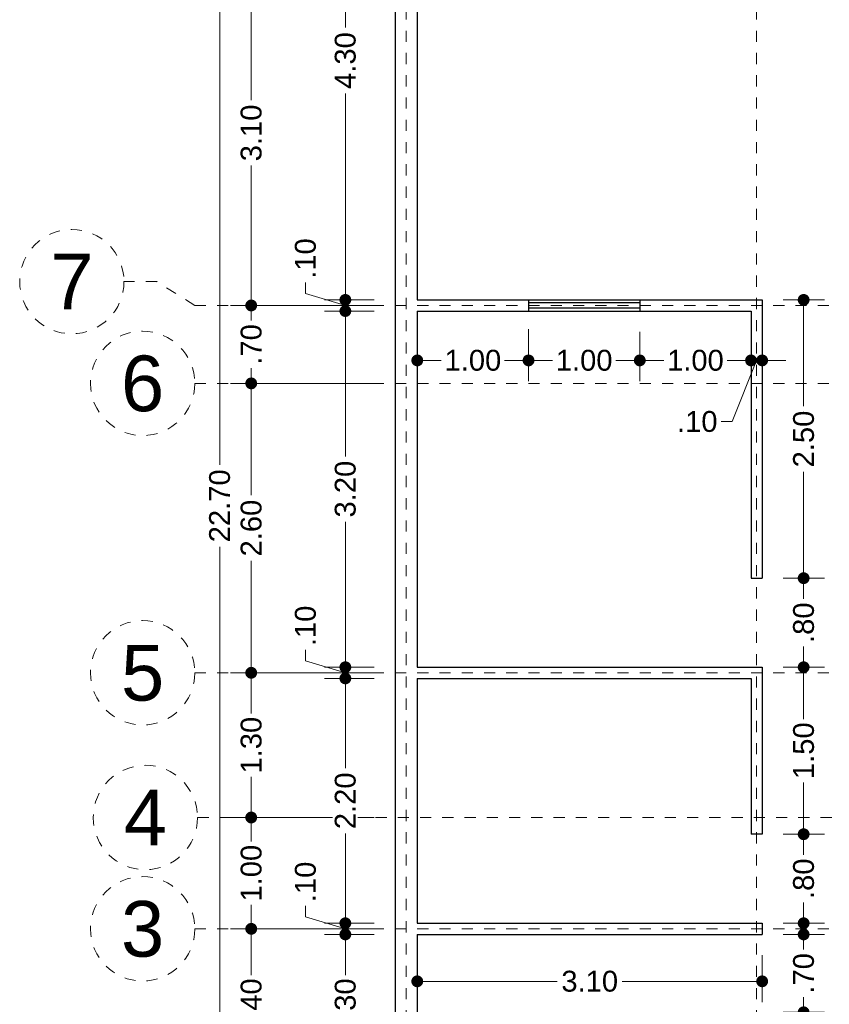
# Model space of a CAD drawing. Header units: millimetres. Extents: x 2562.6 to 2574, y 873.5 to 900.6.
# Tile 3 of 6: x 2562.7 to 2569.9, y 883.5 to 892.3. Entities that reach past the tile are written whole.
import ezdxf
from ezdxf.enums import TextEntityAlignment as Align

# ---------------------------------------------------------------- set-up
doc = ezdxf.new("R2010")
doc.units = ezdxf.units.MM
doc.header["$LTSCALE"] = 0.001
doc.linetypes.add('CENTER2', pattern=[28.575, 19.05, -3.175, 3.175, -3.175])
for name, color, linetype, lineweight in [('Cotas', 7, 'Continuous', 18), ('Ejes', 7, 'CENTER2', 5), ('Muros', 7, 'Continuous', 30), ('Ventanas', 7, 'Continuous', 25)]:
    doc.layers.add(name, color=color, linetype=linetype, lineweight=lineweight)
doc.styles.get("Standard").update_dxf_attribs({"font": 'arial.ttf'})
doc.dimstyles.new('1-125', dxfattribs={"dimscale": 125, "dimtxt": 0.0015, "dimasz": 0.00085, "dimexe": 0.0015, "dimexo": 0.0015, "dimgap": 0.0004, "dimtad": 0, "dimzin": 4, "dimdsep": 46, "dimtxsty": 'Standard', "dimblk": 'DOT', "dimcen": 0.0009, "dimclrd": 256, "dimclre": 256, "dimclrt": 256, "dimadec": 0, "dimazin": 0, "dimtfac": 1, "dimtofl": 0, "dimtmove": 1, "dimatfit": 2, "dimfxl": 0.0015, "dimtfill": 1, "dimtolj": 1, "dimtzin": 4, "dimlwd": -1, "dimlwe": -1, "dimarcsym": 0})

# ---------------------------------------------------------------- blocks, each defined once
blk = doc.blocks.new('_DOT')
at = {"color": 0, "linetype": 'ByBlock'}
blk.add_line((-0.5, 0), (-1, 0), dxfattribs=at)
at = {"color": 0, "linetype": 'ByBlock', "const_width": 0.5}
blk.add_lwpolyline([(-0.25, 0, 1), (0.25, 0, 1)], format="xyb", close=True, dxfattribs=at)
blk = doc.blocks.new('*D3')
at = {"layer": 'Cotas', "transparency": 16777216}
for p, q in [((2565.8546, 899.3109), (2564.2785, 899.3109)), ((2564.466, 899.2046), (2564.466, 888.3285)), ((2564.466, 876.7171), (2564.466, 887.5933)), ((2565.8546, 876.6109), (2564.2785, 876.6109))]:
    blk.add_line(p, q, dxfattribs=at)
at = {"layer": 'Defpoints', "color": 0, "transparency": 16777216}
for p in [(2564.466, 899.3109), (2566.0421, 899.3109), (2566.0421, 876.6109)]:
    blk.add_point(p, dxfattribs=at)
at = {"layer": 'Cotas', "transparency": 16777216, "xscale": 0.10625, "yscale": 0.10625, "zscale": 0.10625}
for p, rotation in [((2564.466, 899.3109), 90), ((2564.466, 876.6109), 270)]:
    blk.add_blockref('_DOT', p, dxfattribs=dict(at, rotation=rotation))
at = {"layer": 'Cotas', "transparency": 16777216, "insert": (2564.466, 887.9609), "char_height": 0.1875, "attachment_point": 5, "rotation": 90, "bg_fill": 3, "box_fill_scale": 1.1, "bg_fill_color": 256, "bg_fill_true_color": 13158600, "bg_fill_transparency": 0}
blk.add_mtext('\\A1;22.70', dxfattribs=at)
blk = doc.blocks.new('*D5')
at = {"layer": 'Cotas', "transparency": 16777216}
for p, q in [((2565.8546, 884.1609), (2564.5621, 884.1609)), ((2564.7496, 884.0546), (2564.7496, 883.7453)), ((2564.7496, 882.8671), (2564.7496, 883.1765)), ((2565.8546, 882.7609), (2564.5621, 882.7609))]:
    blk.add_line(p, q, dxfattribs=at)
at = {"layer": 'Defpoints', "color": 0, "transparency": 16777216}
for p in [(2564.7496, 884.1609), (2566.0421, 884.1609), (2566.0421, 882.7609)]:
    blk.add_point(p, dxfattribs=at)
at = {"layer": 'Cotas', "transparency": 16777216, "xscale": 0.10625, "yscale": 0.10625, "zscale": 0.10625}
for p, rotation in [((2564.7496, 884.1609), 90), ((2564.7496, 882.7609), 270)]:
    blk.add_blockref('_DOT', p, dxfattribs=dict(at, rotation=rotation))
at = {"layer": 'Cotas', "transparency": 16777216, "insert": (2564.7496, 883.4609), "char_height": 0.1875, "attachment_point": 5, "rotation": 90, "bg_fill": 3, "box_fill_scale": 1.1, "bg_fill_color": 256, "bg_fill_true_color": 13158600, "bg_fill_transparency": 0}
blk.add_mtext('\\A1;1.40', dxfattribs=at)
blk = doc.blocks.new('*D6')
at = {"layer": 'Cotas', "transparency": 16777216}
for p, q in [((2565.8546, 885.1609), (2564.5621, 885.1609)), ((2564.7496, 885.0546), (2564.7496, 884.9453)), ((2564.7496, 884.2671), (2564.7496, 884.3765)), ((2565.8546, 884.1609), (2564.5621, 884.1609))]:
    blk.add_line(p, q, dxfattribs=at)
at = {"layer": 'Defpoints', "color": 0, "transparency": 16777216}
for p in [(2564.7496, 885.1609), (2566.0421, 885.1609), (2566.0421, 884.1609)]:
    blk.add_point(p, dxfattribs=at)
at = {"layer": 'Cotas', "transparency": 16777216, "xscale": 0.10625, "yscale": 0.10625, "zscale": 0.10625}
for p, rotation in [((2564.7496, 885.1609), 90), ((2564.7496, 884.1609), 270)]:
    blk.add_blockref('_DOT', p, dxfattribs=dict(at, rotation=rotation))
at = {"layer": 'Cotas', "transparency": 16777216, "insert": (2564.7496, 884.6609), "char_height": 0.1875, "attachment_point": 5, "rotation": 90, "bg_fill": 3, "box_fill_scale": 1.1, "bg_fill_color": 256, "bg_fill_true_color": 13158600, "bg_fill_transparency": 0}
blk.add_mtext('\\A1;1.00', dxfattribs=at)
blk = doc.blocks.new('*D7')
at = {"layer": 'Cotas', "transparency": 16777216}
for p, q in [((2565.8546, 886.4609), (2564.5621, 886.4609)), ((2564.7496, 886.3546), (2564.7496, 886.0953)), ((2564.7496, 885.2671), (2564.7496, 885.5265)), ((2565.8546, 885.1609), (2564.5621, 885.1609))]:
    blk.add_line(p, q, dxfattribs=at)
at = {"layer": 'Defpoints', "color": 0, "transparency": 16777216}
for p in [(2564.7496, 886.4609), (2566.0421, 886.4609), (2566.0421, 885.1609)]:
    blk.add_point(p, dxfattribs=at)
at = {"layer": 'Cotas', "transparency": 16777216, "xscale": 0.10625, "yscale": 0.10625, "zscale": 0.10625}
for p, rotation in [((2564.7496, 886.4609), 90), ((2564.7496, 885.1609), 270)]:
    blk.add_blockref('_DOT', p, dxfattribs=dict(at, rotation=rotation))
at = {"layer": 'Cotas', "transparency": 16777216, "insert": (2564.7496, 885.8109), "char_height": 0.1875, "attachment_point": 5, "rotation": 90, "bg_fill": 3, "box_fill_scale": 1.1, "bg_fill_color": 256, "bg_fill_true_color": 13158600, "bg_fill_transparency": 0}
blk.add_mtext('\\A1;1.30', dxfattribs=at)
blk = doc.blocks.new('*D8')
at = {"layer": 'Cotas', "transparency": 16777216}
for p, q in [((2565.8546, 889.0609), (2564.5621, 889.0609)), ((2564.7496, 888.9546), (2564.7496, 888.0557)), ((2564.7496, 886.5671), (2564.7496, 887.4661)), ((2565.8546, 886.4609), (2564.5621, 886.4609))]:
    blk.add_line(p, q, dxfattribs=at)
at = {"layer": 'Defpoints', "color": 0, "transparency": 16777216}
for p in [(2564.7496, 889.0609), (2566.0421, 889.0609), (2566.0421, 886.4609)]:
    blk.add_point(p, dxfattribs=at)
at = {"layer": 'Cotas', "transparency": 16777216, "xscale": 0.10625, "yscale": 0.10625, "zscale": 0.10625}
for p, rotation in [((2564.7496, 889.0609), 90), ((2564.7496, 886.4609), 270)]:
    blk.add_blockref('_DOT', p, dxfattribs=dict(at, rotation=rotation))
at = {"layer": 'Cotas', "transparency": 16777216, "insert": (2564.7496, 887.7609), "char_height": 0.1875, "attachment_point": 5, "rotation": 90, "bg_fill": 3, "box_fill_scale": 1.1, "bg_fill_color": 256, "bg_fill_true_color": 13158600, "bg_fill_transparency": 0}
blk.add_mtext('\\A1;2.60', dxfattribs=at)
blk = doc.blocks.new('*D9')
at = {"layer": 'Cotas', "transparency": 16777216}
for p, q in [((2565.8546, 889.7609), (2564.5621, 889.7609)), ((2564.7496, 889.6546), (2564.7496, 889.6248)), ((2564.7496, 889.1671), (2564.7496, 889.197)), ((2565.8546, 889.0609), (2564.5621, 889.0609))]:
    blk.add_line(p, q, dxfattribs=at)
at = {"layer": 'Defpoints', "color": 0, "transparency": 16777216}
for p in [(2564.7496, 889.7609), (2566.0421, 889.7609), (2566.0421, 889.0609)]:
    blk.add_point(p, dxfattribs=at)
at = {"layer": 'Cotas', "transparency": 16777216, "xscale": 0.10625, "yscale": 0.10625, "zscale": 0.10625}
for p, rotation in [((2564.7496, 889.7609), 90), ((2564.7496, 889.0609), 270)]:
    blk.add_blockref('_DOT', p, dxfattribs=dict(at, rotation=rotation))
at = {"layer": 'Cotas', "transparency": 16777216, "insert": (2564.7496, 889.4109), "char_height": 0.1875, "attachment_point": 5, "rotation": 90, "bg_fill": 3, "box_fill_scale": 1.1, "bg_fill_color": 256, "bg_fill_true_color": 13158600, "bg_fill_transparency": 0}
blk.add_mtext('\\A1;.70', dxfattribs=at)
blk = doc.blocks.new('*D10')
at = {"layer": 'Cotas', "transparency": 16777216}
for p, q in [((2565.8546, 892.8609), (2564.5621, 892.8609)), ((2564.7496, 892.7546), (2564.7496, 891.604)), ((2564.7496, 889.8671), (2564.7496, 891.0178)), ((2565.8546, 889.7609), (2564.5621, 889.7609))]:
    blk.add_line(p, q, dxfattribs=at)
at = {"layer": 'Defpoints', "color": 0, "transparency": 16777216}
for p in [(2564.7496, 892.8609), (2566.0421, 892.8609), (2566.0421, 889.7609)]:
    blk.add_point(p, dxfattribs=at)
at = {"layer": 'Cotas', "transparency": 16777216, "xscale": 0.10625, "yscale": 0.10625, "zscale": 0.10625}
for p, rotation in [((2564.7496, 892.8609), 90), ((2564.7496, 889.7609), 270)]:
    blk.add_blockref('_DOT', p, dxfattribs=dict(at, rotation=rotation))
at = {"layer": 'Cotas', "transparency": 16777216, "insert": (2564.7496, 891.3109), "char_height": 0.1875, "attachment_point": 5, "rotation": 90, "bg_fill": 3, "box_fill_scale": 1.1, "bg_fill_color": 256, "bg_fill_true_color": 13158600, "bg_fill_transparency": 0}
blk.add_mtext('\\A1;3.10', dxfattribs=at)
blk = doc.blocks.new('*D18')
at = {"layer": 'Cotas', "transparency": 16777216}
for p, q in [((2565.8546, 884.1109), (2565.408, 884.1109)), ((2565.5955, 884.0046), (2565.5955, 883.7453)), ((2565.5955, 882.9171), (2565.5955, 883.1765)), ((2565.8546, 882.8109), (2565.408, 882.8109))]:
    blk.add_line(p, q, dxfattribs=at)
at = {"layer": 'Defpoints', "color": 0, "transparency": 16777216}
for p in [(2565.5955, 884.1109), (2566.0421, 884.1109), (2566.0421, 882.8109)]:
    blk.add_point(p, dxfattribs=at)
at = {"layer": 'Cotas', "transparency": 16777216, "xscale": 0.10625, "yscale": 0.10625, "zscale": 0.10625}
for p, rotation in [((2565.5955, 884.1109), 90), ((2565.5955, 882.8109), 270)]:
    blk.add_blockref('_DOT', p, dxfattribs=dict(at, rotation=rotation))
at = {"layer": 'Cotas', "transparency": 16777216, "insert": (2565.5955, 883.4609), "char_height": 0.1875, "attachment_point": 5, "rotation": 90, "bg_fill": 3, "box_fill_scale": 1.1, "bg_fill_color": 256, "bg_fill_true_color": 13158600, "bg_fill_transparency": 0}
blk.add_mtext('\\A1;1.30', dxfattribs=at)
blk = doc.blocks.new('*D19')
at = {"layer": 'Cotas', "transparency": 16777216}
for p, q in [((2565.2372, 884.2684), (2565.2372, 884.3684)), ((2565.5955, 884.3171), (2565.5955, 884.4234)), ((2565.5955, 884.1609), (2565.2372, 884.2684)), ((2565.8546, 884.2109), (2565.408, 884.2109)), ((2565.5955, 884.1109), (2565.5955, 884.2109)), ((2565.8546, 884.1109), (2565.408, 884.1109)), ((2565.5955, 884.0046), (2565.5955, 883.8984))]:
    blk.add_line(p, q, dxfattribs=at)
at = {"layer": 'Defpoints', "color": 0, "transparency": 16777216}
for p in [(2565.5955, 884.2109), (2566.0421, 884.2109), (2566.0421, 884.1109)]:
    blk.add_point(p, dxfattribs=at)
at = {"layer": 'Cotas', "transparency": 16777216, "xscale": 0.10625, "yscale": 0.10625, "zscale": 0.10625}
for p, rotation in [((2565.5955, 884.2109), 270), ((2565.5955, 884.1109), 90)]:
    blk.add_blockref('_DOT', p, dxfattribs=dict(at, rotation=rotation))
at = {"layer": 'Cotas', "transparency": 16777216, "insert": (2565.2372, 884.5823), "char_height": 0.1875, "attachment_point": 5, "rotation": 90, "bg_fill": 3, "box_fill_scale": 1.1, "bg_fill_color": 256, "bg_fill_true_color": 13158600, "bg_fill_transparency": 0}
blk.add_mtext('\\A1;.10', dxfattribs=at)
blk = doc.blocks.new('*D20')
at = {"layer": 'Cotas', "transparency": 16777216}
for p, q in [((2565.8546, 886.4109), (2565.408, 886.4109)), ((2565.5955, 886.3046), (2565.5955, 885.6057)), ((2565.5955, 884.3171), (2565.5955, 885.0161)), ((2565.8546, 884.2109), (2565.408, 884.2109))]:
    blk.add_line(p, q, dxfattribs=at)
at = {"layer": 'Defpoints', "color": 0, "transparency": 16777216}
for p in [(2565.5955, 886.4109), (2566.0421, 886.4109), (2566.0421, 884.2109)]:
    blk.add_point(p, dxfattribs=at)
at = {"layer": 'Cotas', "transparency": 16777216, "xscale": 0.10625, "yscale": 0.10625, "zscale": 0.10625}
for p, rotation in [((2565.5955, 886.4109), 90), ((2565.5955, 884.2109), 270)]:
    blk.add_blockref('_DOT', p, dxfattribs=dict(at, rotation=rotation))
at = {"layer": 'Cotas', "transparency": 16777216, "insert": (2565.5955, 885.3109), "char_height": 0.1875, "attachment_point": 5, "rotation": 90, "bg_fill": 3, "box_fill_scale": 1.1, "bg_fill_color": 256, "bg_fill_true_color": 13158600, "bg_fill_transparency": 0}
blk.add_mtext('\\A1;2.20', dxfattribs=at)
blk = doc.blocks.new('*D21')
at = {"layer": 'Cotas', "transparency": 16777216}
for p, q in [((2565.2372, 886.5684), (2565.2372, 886.6684)), ((2565.5955, 886.6171), (2565.5955, 886.7234)), ((2565.5955, 886.4609), (2565.2372, 886.5684)), ((2565.8546, 886.5109), (2565.408, 886.5109)), ((2565.5955, 886.4109), (2565.5955, 886.5109)), ((2565.8546, 886.4109), (2565.408, 886.4109)), ((2565.5955, 886.3046), (2565.5955, 886.1984))]:
    blk.add_line(p, q, dxfattribs=at)
at = {"layer": 'Defpoints', "color": 0, "transparency": 16777216}
for p in [(2565.5955, 886.5109), (2566.0421, 886.5109), (2566.0421, 886.4109)]:
    blk.add_point(p, dxfattribs=at)
at = {"layer": 'Cotas', "transparency": 16777216, "xscale": 0.10625, "yscale": 0.10625, "zscale": 0.10625}
for p, rotation in [((2565.5955, 886.5109), 270), ((2565.5955, 886.4109), 90)]:
    blk.add_blockref('_DOT', p, dxfattribs=dict(at, rotation=rotation))
at = {"layer": 'Cotas', "transparency": 16777216, "insert": (2565.2372, 886.8823), "char_height": 0.1875, "attachment_point": 5, "rotation": 90, "bg_fill": 3, "box_fill_scale": 1.1, "bg_fill_color": 256, "bg_fill_true_color": 13158600, "bg_fill_transparency": 0}
blk.add_mtext('\\A1;.10', dxfattribs=at)
blk = doc.blocks.new('*D22')
at = {"layer": 'Cotas', "transparency": 16777216}
for p, q in [((2565.8546, 889.7109), (2565.408, 889.7109)), ((2565.5955, 889.6046), (2565.5955, 888.404)), ((2565.5955, 886.6171), (2565.5955, 887.8178)), ((2565.8546, 886.5109), (2565.408, 886.5109))]:
    blk.add_line(p, q, dxfattribs=at)
at = {"layer": 'Defpoints', "color": 0, "transparency": 16777216}
for p in [(2565.5955, 889.7109), (2566.0421, 889.7109), (2566.0421, 886.5109)]:
    blk.add_point(p, dxfattribs=at)
at = {"layer": 'Cotas', "transparency": 16777216, "xscale": 0.10625, "yscale": 0.10625, "zscale": 0.10625}
for p, rotation in [((2565.5955, 889.7109), 90), ((2565.5955, 886.5109), 270)]:
    blk.add_blockref('_DOT', p, dxfattribs=dict(at, rotation=rotation))
at = {"layer": 'Cotas', "transparency": 16777216, "insert": (2565.5955, 888.1109), "char_height": 0.1875, "attachment_point": 5, "rotation": 90, "bg_fill": 3, "box_fill_scale": 1.1, "bg_fill_color": 256, "bg_fill_true_color": 13158600, "bg_fill_transparency": 0}
blk.add_mtext('\\A1;3.20', dxfattribs=at)
blk = doc.blocks.new('*D23')
at = {"layer": 'Cotas', "transparency": 16777216}
for p, q in [((2565.5955, 889.9171), (2565.5955, 890.0234)), ((2565.2372, 889.8684), (2565.2372, 889.9684)), ((2565.5955, 889.7609), (2565.2372, 889.8684)), ((2565.8546, 889.8109), (2565.408, 889.8109)), ((2565.5955, 889.7109), (2565.5955, 889.8109)), ((2565.8546, 889.7109), (2565.408, 889.7109)), ((2565.5955, 889.6046), (2565.5955, 889.4984))]:
    blk.add_line(p, q, dxfattribs=at)
at = {"layer": 'Defpoints', "color": 0, "transparency": 16777216}
for p in [(2565.5955, 889.8109), (2566.0421, 889.8109), (2566.0421, 889.7109)]:
    blk.add_point(p, dxfattribs=at)
at = {"layer": 'Cotas', "transparency": 16777216, "xscale": 0.10625, "yscale": 0.10625, "zscale": 0.10625}
for p, rotation in [((2565.5955, 889.8109), 270), ((2565.5955, 889.7109), 90)]:
    blk.add_blockref('_DOT', p, dxfattribs=dict(at, rotation=rotation))
at = {"layer": 'Cotas', "transparency": 16777216, "insert": (2565.2372, 890.1823), "char_height": 0.1875, "attachment_point": 5, "rotation": 90, "bg_fill": 3, "box_fill_scale": 1.1, "bg_fill_color": 256, "bg_fill_true_color": 13158600, "bg_fill_transparency": 0}
blk.add_mtext('\\A1;.10', dxfattribs=at)
blk = doc.blocks.new('*D24')
at = {"layer": 'Cotas', "transparency": 16777216}
for p, q in [((2565.8546, 894.1109), (2565.408, 894.1109)), ((2565.5955, 894.0046), (2565.5955, 892.2579)), ((2565.5955, 889.9171), (2565.5955, 891.6639)), ((2565.8546, 889.8109), (2565.408, 889.8109))]:
    blk.add_line(p, q, dxfattribs=at)
at = {"layer": 'Defpoints', "color": 0, "transparency": 16777216}
for p in [(2565.5955, 894.1109), (2566.0421, 894.1109), (2566.0421, 889.8109)]:
    blk.add_point(p, dxfattribs=at)
at = {"layer": 'Cotas', "transparency": 16777216, "xscale": 0.10625, "yscale": 0.10625, "zscale": 0.10625}
for p, rotation in [((2565.5955, 894.1109), 90), ((2565.5955, 889.8109), 270)]:
    blk.add_blockref('_DOT', p, dxfattribs=dict(at, rotation=rotation))
at = {"layer": 'Cotas', "transparency": 16777216, "insert": (2565.5955, 891.9609), "char_height": 0.1875, "attachment_point": 5, "rotation": 90, "bg_fill": 3, "box_fill_scale": 1.1, "bg_fill_color": 256, "bg_fill_true_color": 13158600, "bg_fill_transparency": 0}
blk.add_mtext('\\A1;4.30', dxfattribs=at)
blk = doc.blocks.new('*D45')
at = {"layer": 'Cotas', "transparency": 16777216}
for p, q in [((2569.5296, 884.1109), (2569.9025, 884.1109)), ((2569.715, 884.0046), (2569.715, 883.9748)), ((2569.715, 883.5171), (2569.715, 883.547)), ((2569.5296, 883.4109), (2569.9025, 883.4109))]:
    blk.add_line(p, q, dxfattribs=at)
at = {"layer": 'Defpoints', "color": 0, "transparency": 16777216}
for p in [(2569.3421, 884.1109), (2569.715, 884.1109), (2569.3421, 883.4109)]:
    blk.add_point(p, dxfattribs=at)
at = {"layer": 'Cotas', "transparency": 16777216, "xscale": 0.10625, "yscale": 0.10625, "zscale": 0.10625}
for p, rotation in [((2569.715, 884.1109), 90), ((2569.715, 883.4109), 270)]:
    blk.add_blockref('_DOT', p, dxfattribs=dict(at, rotation=rotation))
at = {"layer": 'Cotas', "transparency": 16777216, "insert": (2569.715, 883.7609), "char_height": 0.1875, "attachment_point": 5, "rotation": 90, "bg_fill": 3, "box_fill_scale": 1.1, "bg_fill_color": 256, "bg_fill_true_color": 13158600, "bg_fill_transparency": 0}
blk.add_mtext('\\A1;.70', dxfattribs=at)
blk = doc.blocks.new('*D46')
at = {"layer": 'Cotas', "transparency": 16777216}
for p, q in [((2569.5296, 885.0109), (2569.9025, 885.0109)), ((2569.715, 884.9046), (2569.715, 884.8248)), ((2569.715, 884.3171), (2569.715, 884.397)), ((2569.5296, 884.2109), (2569.9025, 884.2109))]:
    blk.add_line(p, q, dxfattribs=at)
at = {"layer": 'Defpoints', "color": 0, "transparency": 16777216}
for p in [(2569.3421, 885.0109), (2569.715, 885.0109), (2569.3421, 884.2109)]:
    blk.add_point(p, dxfattribs=at)
at = {"layer": 'Cotas', "transparency": 16777216, "xscale": 0.10625, "yscale": 0.10625, "zscale": 0.10625}
for p, rotation in [((2569.715, 885.0109), 90), ((2569.715, 884.2109), 270)]:
    blk.add_blockref('_DOT', p, dxfattribs=dict(at, rotation=rotation))
at = {"layer": 'Cotas', "transparency": 16777216, "insert": (2569.715, 884.6109), "char_height": 0.1875, "attachment_point": 5, "rotation": 90, "bg_fill": 3, "box_fill_scale": 1.1, "bg_fill_color": 256, "bg_fill_true_color": 13158600, "bg_fill_transparency": 0}
blk.add_mtext('\\A1;.80', dxfattribs=at)
blk = doc.blocks.new('*D47')
at = {"layer": 'Cotas', "transparency": 16777216}
for p, q in [((2569.5296, 886.5109), (2569.9025, 886.5109)), ((2569.715, 886.4046), (2569.715, 886.0453)), ((2569.715, 885.1171), (2569.715, 885.4765)), ((2569.5296, 885.0109), (2569.9025, 885.0109))]:
    blk.add_line(p, q, dxfattribs=at)
at = {"layer": 'Defpoints', "color": 0, "transparency": 16777216}
for p in [(2569.3421, 886.5109), (2569.715, 886.5109), (2569.3421, 885.0109)]:
    blk.add_point(p, dxfattribs=at)
at = {"layer": 'Cotas', "transparency": 16777216, "xscale": 0.10625, "yscale": 0.10625, "zscale": 0.10625}
for p, rotation in [((2569.715, 886.5109), 90), ((2569.715, 885.0109), 270)]:
    blk.add_blockref('_DOT', p, dxfattribs=dict(at, rotation=rotation))
at = {"layer": 'Cotas', "transparency": 16777216, "insert": (2569.715, 885.7609), "char_height": 0.1875, "attachment_point": 5, "rotation": 90, "bg_fill": 3, "box_fill_scale": 1.1, "bg_fill_color": 256, "bg_fill_true_color": 13158600, "bg_fill_transparency": 0}
blk.add_mtext('\\A1;1.50', dxfattribs=at)
blk = doc.blocks.new('*D48')
at = {"layer": 'Cotas', "transparency": 16777216}
for p, q in [((2569.5296, 887.3109), (2569.9025, 887.3109)), ((2569.715, 887.2046), (2569.715, 887.1248)), ((2569.715, 886.6171), (2569.715, 886.697)), ((2569.5296, 886.5109), (2569.9025, 886.5109))]:
    blk.add_line(p, q, dxfattribs=at)
at = {"layer": 'Defpoints', "color": 0, "transparency": 16777216}
for p in [(2569.3421, 887.3109), (2569.715, 887.3109), (2569.3421, 886.5109)]:
    blk.add_point(p, dxfattribs=at)
at = {"layer": 'Cotas', "transparency": 16777216, "xscale": 0.10625, "yscale": 0.10625, "zscale": 0.10625}
for p, rotation in [((2569.715, 887.3109), 90), ((2569.715, 886.5109), 270)]:
    blk.add_blockref('_DOT', p, dxfattribs=dict(at, rotation=rotation))
at = {"layer": 'Cotas', "transparency": 16777216, "insert": (2569.715, 886.9109), "char_height": 0.1875, "attachment_point": 5, "rotation": 90, "bg_fill": 3, "box_fill_scale": 1.1, "bg_fill_color": 256, "bg_fill_true_color": 13158600, "bg_fill_transparency": 0}
blk.add_mtext('\\A1;.80', dxfattribs=at)
blk = doc.blocks.new('*D49')
at = {"layer": 'Cotas', "transparency": 16777216}
for p, q in [((2569.5296, 889.8109), (2569.9025, 889.8109)), ((2569.715, 889.7046), (2569.715, 888.8557)), ((2569.715, 887.4171), (2569.715, 888.2661)), ((2569.5296, 887.3109), (2569.9025, 887.3109))]:
    blk.add_line(p, q, dxfattribs=at)
at = {"layer": 'Defpoints', "color": 0, "transparency": 16777216}
for p in [(2569.3421, 889.8109), (2569.715, 889.8109), (2569.3421, 887.3109)]:
    blk.add_point(p, dxfattribs=at)
at = {"layer": 'Cotas', "transparency": 16777216, "xscale": 0.10625, "yscale": 0.10625, "zscale": 0.10625}
for p, rotation in [((2569.715, 889.8109), 90), ((2569.715, 887.3109), 270)]:
    blk.add_blockref('_DOT', p, dxfattribs=dict(at, rotation=rotation))
at = {"layer": 'Cotas', "transparency": 16777216, "insert": (2569.715, 888.5609), "char_height": 0.1875, "attachment_point": 5, "rotation": 90, "bg_fill": 3, "box_fill_scale": 1.1, "bg_fill_color": 256, "bg_fill_true_color": 13158600, "bg_fill_transparency": 0}
blk.add_mtext('\\A1;2.50', dxfattribs=at)
blk = doc.blocks.new('*D73')
at = {"layer": 'Cotas', "transparency": 16777216}
for p, q in [((2566.2421, 889.5234), (2566.2421, 889.0798)), ((2567.2421, 889.5484), (2567.2421, 889.0798)), ((2566.3483, 889.2673), (2566.4577, 889.2673)), ((2567.1358, 889.2673), (2567.0264, 889.2673))]:
    blk.add_line(p, q, dxfattribs=at)
at = {"layer": 'Defpoints', "color": 0, "transparency": 16777216}
for p in [(2566.2421, 889.7109), (2567.2421, 889.7359), (2567.2421, 889.2673)]:
    blk.add_point(p, dxfattribs=at)
at = {"layer": 'Cotas', "transparency": 16777216, "xscale": 0.10625, "yscale": 0.10625, "zscale": 0.10625, "rotation": 180}
blk.add_blockref('_DOT', (2566.2421, 889.2673), dxfattribs=at)
at = {"layer": 'Cotas', "transparency": 16777216, "xscale": 0.10625, "yscale": 0.10625, "zscale": 0.10625}
blk.add_blockref('_DOT', (2567.2421, 889.2673), dxfattribs=at)
at = {"layer": 'Cotas', "transparency": 16777216, "insert": (2566.7421, 889.2673), "char_height": 0.1875, "attachment_point": 5, "bg_fill": 3, "box_fill_scale": 1.1, "bg_fill_color": 256, "bg_fill_true_color": 13158600, "bg_fill_transparency": 0}
blk.add_mtext('\\A1;1.00', dxfattribs=at)
blk = doc.blocks.new('*D74')
at = {"layer": 'Cotas', "transparency": 16777216}
for p, q in [((2567.2421, 889.5484), (2567.2421, 889.0798)), ((2568.2421, 889.5234), (2568.2421, 889.0798)), ((2567.3483, 889.2673), (2567.4577, 889.2673)), ((2568.1358, 889.2673), (2568.0264, 889.2673))]:
    blk.add_line(p, q, dxfattribs=at)
at = {"layer": 'Defpoints', "color": 0, "transparency": 16777216}
for p in [(2567.2421, 889.7359), (2568.2421, 889.7109), (2568.2421, 889.2673)]:
    blk.add_point(p, dxfattribs=at)
at = {"layer": 'Cotas', "transparency": 16777216, "xscale": 0.10625, "yscale": 0.10625, "zscale": 0.10625, "rotation": 180}
blk.add_blockref('_DOT', (2567.2421, 889.2673), dxfattribs=at)
at = {"layer": 'Cotas', "transparency": 16777216, "xscale": 0.10625, "yscale": 0.10625, "zscale": 0.10625}
blk.add_blockref('_DOT', (2568.2421, 889.2673), dxfattribs=at)
at = {"layer": 'Cotas', "transparency": 16777216, "insert": (2567.7421, 889.2673), "char_height": 0.1875, "attachment_point": 5, "bg_fill": 3, "box_fill_scale": 1.1, "bg_fill_color": 256, "bg_fill_true_color": 13158600, "bg_fill_transparency": 0}
blk.add_mtext('\\A1;1.00', dxfattribs=at)
blk = doc.blocks.new('*D75')
at = {"layer": 'Cotas', "transparency": 16777216}
for p, q in [((2568.2421, 889.5234), (2568.2421, 889.0798)), ((2569.2421, 889.5234), (2569.2421, 889.0798)), ((2568.3483, 889.2673), (2568.4577, 889.2673)), ((2569.1358, 889.2673), (2569.0264, 889.2673))]:
    blk.add_line(p, q, dxfattribs=at)
at = {"layer": 'Defpoints', "color": 0, "transparency": 16777216}
for p in [(2568.2421, 889.7109), (2569.2421, 889.7109), (2569.2421, 889.2673)]:
    blk.add_point(p, dxfattribs=at)
at = {"layer": 'Cotas', "transparency": 16777216, "xscale": 0.10625, "yscale": 0.10625, "zscale": 0.10625, "rotation": 180}
blk.add_blockref('_DOT', (2568.2421, 889.2673), dxfattribs=at)
at = {"layer": 'Cotas', "transparency": 16777216, "xscale": 0.10625, "yscale": 0.10625, "zscale": 0.10625}
blk.add_blockref('_DOT', (2569.2421, 889.2673), dxfattribs=at)
at = {"layer": 'Cotas', "transparency": 16777216, "insert": (2568.7421, 889.2673), "char_height": 0.1875, "attachment_point": 5, "bg_fill": 3, "box_fill_scale": 1.1, "bg_fill_color": 256, "bg_fill_true_color": 13158600, "bg_fill_transparency": 0}
blk.add_mtext('\\A1;1.00', dxfattribs=at)
blk = doc.blocks.new('*D76')
at = {"layer": 'Cotas', "transparency": 16777216}
for p, q in [((2569.2421, 889.5234), (2569.2421, 889.0798)), ((2569.3421, 889.5234), (2569.3421, 889.0798)), ((2569.1358, 889.2673), (2569.0296, 889.2673)), ((2569.2921, 889.2673), (2569.0728, 888.7176)), ((2569.2421, 889.2673), (2569.3421, 889.2673)), ((2569.4483, 889.2673), (2569.5546, 889.2673)), ((2569.0728, 888.7176), (2568.9728, 888.7176))]:
    blk.add_line(p, q, dxfattribs=at)
at = {"layer": 'Defpoints', "color": 0, "transparency": 16777216}
for p in [(2569.2421, 889.7109), (2569.3421, 889.7109), (2569.3421, 889.2673)]:
    blk.add_point(p, dxfattribs=at)
at = {"layer": 'Cotas', "transparency": 16777216, "xscale": 0.10625, "yscale": 0.10625, "zscale": 0.10625}
blk.add_blockref('_DOT', (2569.2421, 889.2673), dxfattribs=at)
at = {"layer": 'Cotas', "transparency": 16777216, "xscale": 0.10625, "yscale": 0.10625, "zscale": 0.10625, "rotation": 180}
blk.add_blockref('_DOT', (2569.3421, 889.2673), dxfattribs=at)
at = {"layer": 'Cotas', "transparency": 16777216, "insert": (2568.7589, 888.7176), "char_height": 0.1875, "attachment_point": 5, "bg_fill": 3, "box_fill_scale": 1.1, "bg_fill_color": 256, "bg_fill_true_color": 13158600, "bg_fill_transparency": 0}
blk.add_mtext('\\A1;.10', dxfattribs=at)
blk = doc.blocks.new('*D91')
at = {"layer": 'Cotas', "transparency": 16777216}
for p, q in [((2566.2421, 883.9234), (2566.2421, 883.5017)), ((2569.3421, 883.9234), (2569.3421, 883.5017)), ((2566.3483, 883.6892), (2567.4989, 883.6892)), ((2569.2358, 883.6892), (2568.0852, 883.6892))]:
    blk.add_line(p, q, dxfattribs=at)
at = {"layer": 'Defpoints', "color": 0, "transparency": 16777216}
for p in [(2566.2421, 884.1109), (2569.3421, 884.1109), (2569.3421, 883.6892)]:
    blk.add_point(p, dxfattribs=at)
at = {"layer": 'Cotas', "transparency": 16777216, "xscale": 0.10625, "yscale": 0.10625, "zscale": 0.10625, "rotation": 180}
blk.add_blockref('_DOT', (2566.2421, 883.6892), dxfattribs=at)
at = {"layer": 'Cotas', "transparency": 16777216, "xscale": 0.10625, "yscale": 0.10625, "zscale": 0.10625}
blk.add_blockref('_DOT', (2569.3421, 883.6892), dxfattribs=at)
at = {"layer": 'Cotas', "transparency": 16777216, "insert": (2567.7921, 883.6892), "char_height": 0.1875, "attachment_point": 5, "bg_fill": 3, "box_fill_scale": 1.1, "bg_fill_color": 256, "bg_fill_true_color": 13158600, "bg_fill_transparency": 0}
blk.add_mtext('\\A1;3.10', dxfattribs=at)

msp = doc.modelspace()

# ---------------------------------------------------------------- linework, layer by layer
at = {"layer": 'Ejes', "linetype": 'CENTER2'}
for p, q in [((2566.1421, 874.9289), (2566.1421, 899.8109)), ((2569.2921, 874.9289), (2569.2921, 899.8109)), ((2564.2421, 889.7609), (2573.1421, 889.7609)), ((2564.2421, 889.0609), (2573.1421, 889.0609)), ((2564.2421, 886.4609), (2573.1421, 886.4609)), ((2564.2671, 885.1609), (2573.1421, 885.1609)), ((2564.2421, 884.1609), (2573.1421, 884.1609))]:
    msp.add_line(p, q, dxfattribs=at)
at = {"layer": 'Ejes'}
for p, q in [((2563.9015, 889.9752), (2563.6058, 889.9752)), ((2564.2421, 889.7609), (2563.9015, 889.9752))]:
    msp.add_line(p, q, dxfattribs=at)
for centre in [(2563.137, 889.9752), (2563.7733, 889.0609), (2563.7733, 886.4609), (2563.7983, 885.1609), (2563.7733, 884.1609)]:
    msp.add_circle(centre, 0.4688, dxfattribs=at)
at = {"layer": 'Muros'}
for p, q in [((2566.0421, 899.3109), (2566.0421, 876.6109)), ((2566.2421, 894.1109), (2566.2421, 889.8109)), ((2566.2421, 889.8109), (2569.3421, 889.8109)), ((2569.3421, 889.8109), (2569.3421, 887.3109)), ((2566.2421, 889.7109), (2569.2421, 889.7109)), ((2566.2421, 889.7109), (2566.2421, 886.5109)), ((2569.2421, 889.7109), (2569.2421, 887.3109)), ((2569.2421, 887.3109), (2569.3421, 887.3109)), ((2566.2421, 886.5109), (2569.3421, 886.5109)), ((2569.3421, 886.5109), (2569.3421, 885.0109)), ((2566.2421, 886.4109), (2569.2421, 886.4109)), ((2566.2421, 886.4109), (2566.2421, 884.2109)), ((2569.2421, 886.4109), (2569.2421, 885.0109)), ((2569.3421, 885.0109), (2569.2421, 885.0109)), ((2566.2421, 884.2109), (2569.3421, 884.2109)), ((2569.3421, 884.2109), (2569.3421, 884.1109)), ((2566.2421, 884.1109), (2569.3421, 884.1109)), ((2566.2421, 884.1109), (2566.2421, 882.8109))]:
    msp.add_line(p, q, dxfattribs=at)
at = {"layer": 'Ventanas'}
for p, q in [((2567.2421, 889.8109), (2567.2421, 889.7109)), ((2568.2421, 889.7859), (2567.2421, 889.7859)), ((2568.2421, 889.8109), (2568.2421, 889.7109)), ((2568.2421, 889.7359), (2567.2421, 889.7359))]:
    msp.add_line(p, q, dxfattribs=at)

# ---------------------------------------------------------------- texts
at = {"layer": 'Ejes'}
for s, p in [('7', (2563.137, 889.9752)), ('6', (2563.7733, 889.0609)), ('5', (2563.7733, 886.4609)), ('4', (2563.7983, 885.1609)), ('3', (2563.7733, 884.1609))]:
    msp.add_text(s, height=0.5, dxfattribs=at).set_placement(p, align=Align.MIDDLE_CENTER)

# ---------------------------------------------------------------- next in the draw order: dimensions: what is measured, and where the dimension line sits
at = {"layer": 'Cotas'}
dim = msp.add_linear_dim(base=(2564.466, 899.3109), p1=(2566.0421, 876.6109), p2=(2566.0421, 899.3109), angle=90, dimstyle='1-125', dxfattribs=at)
dim.commit()
dim.dimension.update_dxf_attribs({"geometry": '*D3', "text_midpoint": (2564.466, 887.9609)})
dim = msp.add_linear_dim(base=(2567.2421, 889.2673), p1=(2566.2421, 889.7109), p2=(2567.2421, 889.7359), dimstyle='1-125', dxfattribs=at)
dim.commit()
dim.dimension.update_dxf_attribs({"geometry": '*D73', "text_midpoint": (2566.7421, 889.2673)})
dim = msp.add_linear_dim(base=(2569.715, 884.1109), p1=(2569.3421, 883.4109), p2=(2569.3421, 884.1109), angle=90, dimstyle='1-125', dxfattribs=at)
dim.commit()
dim.dimension.update_dxf_attribs({"geometry": '*D45', "text_midpoint": (2569.715, 883.7609), "dimtype": 160})

# ---------------------------------------------------------------- next in the draw order: dimensions: what is measured, and where the dimension line sits
for base, p1, p2, picture, middle in [((2568.2421, 889.2673), (2567.2421, 889.7359), (2568.2421, 889.7109), '*D74', (2567.7421, 889.2673)), ((2569.3421, 883.6892), (2566.2421, 884.1109), (2569.3421, 884.1109), '*D91', (2567.7921, 883.6892))]:
    dim = msp.add_linear_dim(base=base, p1=p1, p2=p2, dimstyle='1-125', dxfattribs=at)
    dim.commit()
    dim.dimension.update_dxf_attribs({"geometry": picture, "text_midpoint": middle})
for base, p1, p2, picture, middle in [((2569.715, 885.0109), (2569.3421, 884.2109), (2569.3421, 885.0109), '*D46', (2569.715, 884.6109)), ((2564.7496, 884.1609), (2566.0421, 882.7609), (2566.0421, 884.1609), '*D5', (2564.7496, 883.4609))]:
    dim = msp.add_linear_dim(base=base, p1=p1, p2=p2, angle=90, dimstyle='1-125', dxfattribs=at)
    dim.commit()
    dim.dimension.update_dxf_attribs({"geometry": picture, "text_midpoint": middle})

# ---------------------------------------------------------------- next in the draw order: dimensions: what is measured, and where the dimension line sits
dim = msp.add_linear_dim(base=(2569.2421, 889.2673), p1=(2568.2421, 889.7109), p2=(2569.2421, 889.7109), dimstyle='1-125', dxfattribs=at)
dim.commit()
dim.dimension.update_dxf_attribs({"geometry": '*D75', "text_midpoint": (2568.7421, 889.2673)})
for base, p1, p2, picture, middle in [((2569.715, 886.5109), (2569.3421, 885.0109), (2569.3421, 886.5109), '*D47', (2569.715, 885.7609)), ((2564.7496, 885.1609), (2566.0421, 884.1609), (2566.0421, 885.1609), '*D6', (2564.7496, 884.6609))]:
    dim = msp.add_linear_dim(base=base, p1=p1, p2=p2, angle=90, dimstyle='1-125', dxfattribs=at)
    dim.commit()
    dim.dimension.update_dxf_attribs({"geometry": picture, "text_midpoint": middle})

# ---------------------------------------------------------------- next in the draw order: dimensions: what is measured, and where the dimension line sits
for base, p1, p2, picture, middle in [((2569.715, 887.3109), (2569.3421, 886.5109), (2569.3421, 887.3109), '*D48', (2569.715, 886.9109)), ((2564.7496, 886.4609), (2566.0421, 885.1609), (2566.0421, 886.4609), '*D7', (2564.7496, 885.8109)), ((2565.5955, 884.1109), (2566.0421, 882.8109), (2566.0421, 884.1109), '*D18', (2565.5955, 883.4609))]:
    dim = msp.add_linear_dim(base=base, p1=p1, p2=p2, angle=90, dimstyle='1-125', dxfattribs=at)
    dim.commit()
    dim.dimension.update_dxf_attribs({"geometry": picture, "text_midpoint": middle})

# ---------------------------------------------------------------- next in the draw order: dimensions: what is measured, and where the dimension line sits
for base, p1, p2, picture, middle in [((2569.715, 889.8109), (2569.3421, 887.3109), (2569.3421, 889.8109), '*D49', (2569.715, 888.5609)), ((2564.7496, 889.0609), (2566.0421, 886.4609), (2566.0421, 889.0609), '*D8', (2564.7496, 887.7609)), ((2565.5955, 884.2109), (2566.0421, 884.1109), (2566.0421, 884.2109), '*D19', (2565.2372, 884.4184))]:
    dim = msp.add_linear_dim(base=base, p1=p1, p2=p2, angle=90, dimstyle='1-125', dxfattribs=at)
    dim.commit()
    dim.dimension.update_dxf_attribs({"geometry": picture, "text_midpoint": middle})

# ---------------------------------------------------------------- next in the draw order: dimensions: what is measured, and where the dimension line sits
dim = msp.add_linear_dim(base=(2564.7496, 889.7609), p1=(2566.0421, 889.0609), p2=(2566.0421, 889.7609), angle=90, dimstyle='1-125', dxfattribs=at)
dim.commit()
dim.dimension.update_dxf_attribs({"geometry": '*D9', "text_midpoint": (2564.7496, 889.4109), "dimtype": 160})
dim = msp.add_linear_dim(base=(2569.3421, 889.2673), p1=(2569.2421, 889.7109), p2=(2569.3421, 889.7109), dimstyle='1-125', dxfattribs=at)
dim.commit()
dim.dimension.update_dxf_attribs({"geometry": '*D76', "text_midpoint": (2568.9228, 888.7176), "dimtype": 160})
dim = msp.add_linear_dim(base=(2565.5955, 886.4109), p1=(2566.0421, 884.2109), p2=(2566.0421, 886.4109), angle=90, dimstyle='1-125', dxfattribs=at)
dim.commit()
dim.dimension.update_dxf_attribs({"geometry": '*D20', "text_midpoint": (2565.5955, 885.3109)})

# ---------------------------------------------------------------- next in the draw order: dimensions: what is measured, and where the dimension line sits
for base, p1, p2, picture, middle in [((2564.7496, 892.8609), (2566.0421, 889.7609), (2566.0421, 892.8609), '*D10', (2564.7496, 891.3109)), ((2565.5955, 886.5109), (2566.0421, 886.4109), (2566.0421, 886.5109), '*D21', (2565.2372, 886.7184))]:
    dim = msp.add_linear_dim(base=base, p1=p1, p2=p2, angle=90, dimstyle='1-125', dxfattribs=at)
    dim.commit()
    dim.dimension.update_dxf_attribs({"geometry": picture, "text_midpoint": middle})

# ---------------------------------------------------------------- next in the draw order: dimensions: what is measured, and where the dimension line sits
dim = msp.add_linear_dim(base=(2565.5955, 889.7109), p1=(2566.0421, 886.5109), p2=(2566.0421, 889.7109), angle=90, dimstyle='1-125', dxfattribs=at)
dim.commit()
dim.dimension.update_dxf_attribs({"geometry": '*D22', "text_midpoint": (2565.5955, 888.1109)})

# ---------------------------------------------------------------- next in the draw order: dimensions: what is measured, and where the dimension line sits
dim = msp.add_linear_dim(base=(2565.5955, 889.8109), p1=(2566.0421, 889.7109), p2=(2566.0421, 889.8109), angle=90, dimstyle='1-125', dxfattribs=at)
dim.commit()
dim.dimension.update_dxf_attribs({"geometry": '*D23', "text_midpoint": (2565.2372, 890.0184)})

# ---------------------------------------------------------------- next in the draw order: dimensions: what is measured, and where the dimension line sits
dim = msp.add_linear_dim(base=(2565.5955, 894.1109), p1=(2566.0421, 889.8109), p2=(2566.0421, 894.1109), angle=90, dimstyle='1-125', dxfattribs=at)
dim.commit()
dim.dimension.update_dxf_attribs({"geometry": '*D24', "text_midpoint": (2565.5955, 891.9609)})

doc.saveas('drawing.dxf')
